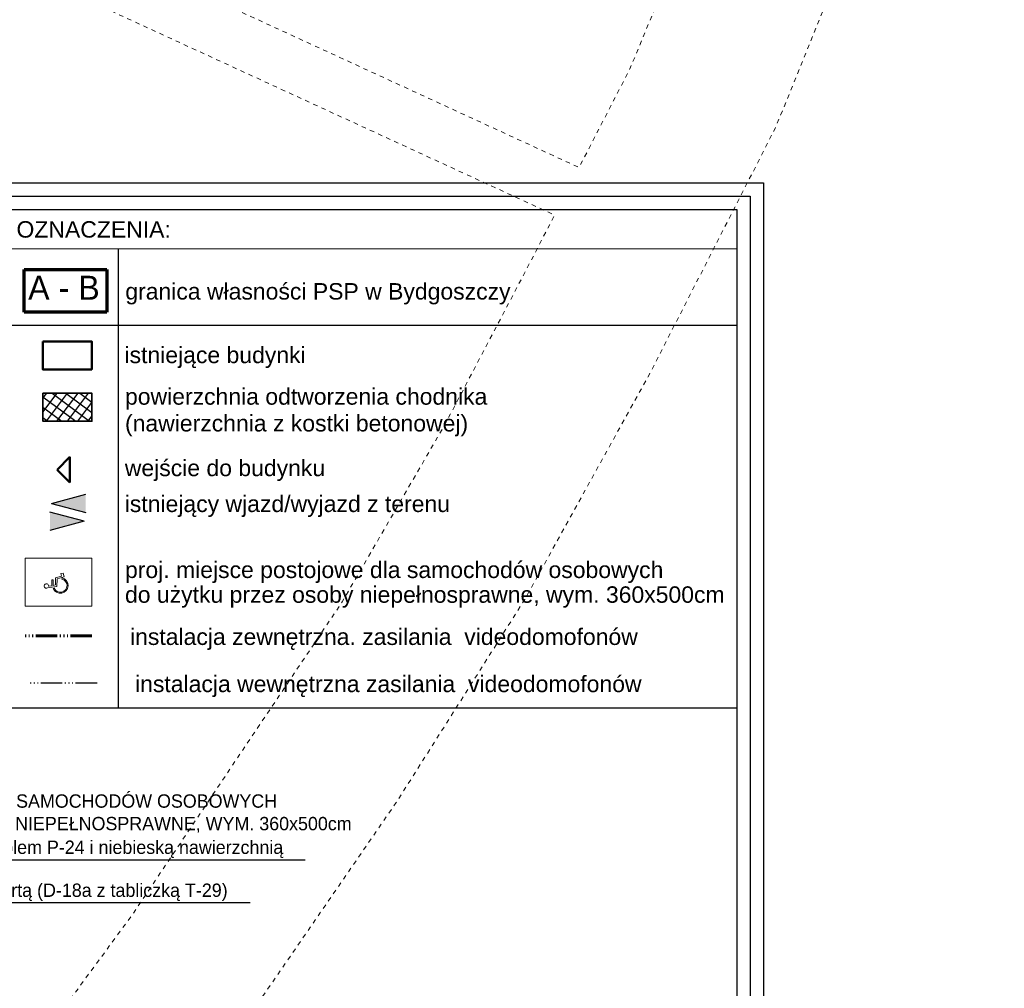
# Model space of a CAD drawing. Header units: millimetres. Extents: x 6501010 to 6502959, y 5884302 to 5886510.
# Tile 40 of 43: x 6502277 to 6502388, y 5885364 to 5885473. Entities that reach past the tile are written whole.
import ezdxf

# ---------------------------------------------------------------- set-up
doc = ezdxf.new("R2010")
doc.units = ezdxf.units.MM
doc.linetypes.add('ACAD_ISO06W100', pattern=[37.5, 24, -3, 0.5, -3, 0.5, -3, 0.5, -3])
doc.linetypes.add('EGBU01', pattern=[2, 0.5, -0.5, 0.5, -0.5])
doc.layers.get('DEFPOINTS').update_dxf_attribs({"color": 9})
for name, color, linetype, lineweight in [('!!!_elektryczne', 12, 'Continuous', 18), ('!A_budynek', 20, 'Continuous', 18), ('!A_granica opracowania', 12, 'Continuous', 40), ('!A_legenda', 7, 'Continuous', 18), ('!A_miejsca postojowe', 7, 'Continuous', 18), ('!A_opis', 7, 'Continuous', 25), ('!A_utwardzenia', 12, 'Continuous', 5), ('Budynki EGiB', 9, 'Continuous', 0), ('Użytki gruntowe', 9, 'Continuous', 0)]:
    doc.layers.add(name, color=color, linetype=linetype, lineweight=lineweight)
doc.layers.add('!A_tabelka', color=7, linetype='Continuous')
doc.styles.add('Arial', font='arial.ttf', dxfattribs={"height": 1.5})
doc.styles.add('GENERATED_STYLE_1', font='txt')

# ---------------------------------------------------------------- blocks, each defined once
blk = doc.blocks.new('Linia_11', base_point=(38029.2, 7289.3))
at = {"layer": '!A_budynek', "color": 7, "linetype": 'Continuous', "lineweight": 50}
for p, q in [((38029.2, 7220.5), (37966.7, 7283)), ((37966.7, 7283), (38091.7, 7283)), ((38029.2, 7220.5), (38091.7, 7283))]:
    blk.add_line(p, q, dxfattribs=at)
blk = doc.blocks.new('mp_nn')
at = {"layer": '!A_miejsca postojowe', "color": 12, "linetype": 'Continuous', "lineweight": 13}
for p, q in [((-4873496.026, 7264998.192), (-4873496.302, 7264998.108)), ((-4873496.302, 7264998.108), (-4873496.26, 7264997.939)), ((-4873495.88, 7264997.655), (-4873496.026, 7264998.192)), ((-4873495.939, 7264998.036), (-4873495.858, 7264998.018)), ((-4873496.26, 7264997.939), (-4873496.066, 7264997.981)), ((-4873496.066, 7264997.981), (-4873495.958, 7264997.542)), ((-4873495.958, 7264997.542), (-4873495.414, 7264997.54)), ((-4873495.286, 7264997.653), (-4873495.88, 7264997.655)), ((-4873495.379, 7264997.369), (-4873495.796, 7264997.371)), ((-4873495.796, 7264997.371), (-4873495.796, 7264997.275)), ((-4873495.796, 7264997.275), (-4873495.359, 7264997.274)), ((-4873495.414, 7264997.54), (-4873495.379, 7264997.369)), ((-4873495.359, 7264997.274), (-4873495.31, 7264997.032)), ((-4873495.192, 7264996.954), (-4873495.286, 7264997.653)), ((-4873495.166, 7264997.45), (-4873495.155, 7264997.365)), ((-4873495.31, 7264997.032), (-4873495.31, 7264997.028))]:
    blk.add_line(p, q, dxfattribs=at)
at = {"layer": '!A_miejsca postojowe', "color": 12, "linetype": 'Continuous'}
blk.add_lwpolyline([(-4873497.427, 7264995.274), (-4873493.827, 7264995.274), (-4873493.827, 7265000.274), (-4873497.427, 7265000.274)], close=True, dxfattribs=at)
at = {"layer": '!A_miejsca postojowe', "color": 12, "linetype": 'Continuous', "lineweight": 13}
for centre, radius, start, end in [((-4873495.37, 7264997.907), 0.583, 291.59768, 167.21992), ((-4873495.37, 7264997.907), 0.5, 293.98471, 167.21992), ((-4873495.332, 7264996.862), 0.167, 82.64417, 33.43945)]:
    blk.add_arc(centre, radius, start, end, dxfattribs=at)

msp = doc.modelspace()

# ---------------------------------------------------------------- hatches: boundary and pattern name
at = {"layer": '!A_opis', "linetype": 'Continuous', "lineweight": 30}
for points in [[(6502280.629, 5885418.664), (6502284.481, 5885419.696), (6502284.481, 5885417.632)], [(6502284.316, 5885416.669), (6502280.464, 5885415.637), (6502280.464, 5885417.701)]]:
    msp.add_hatch(color=12, dxfattribs=at).paths.add_polyline_path(points, flags=0)
at = {"layer": '!A_utwardzenia', "linetype": 'Continuous', "lineweight": -2}
h = msp.add_hatch(dxfattribs=at)
h.set_pattern_fill('ANSI37', color=256, scale=7.5)
h.set_pattern_definition([(53.2453488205, (-3258833.11715, -2885085.0034), (-0.75112991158, 0.560990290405), []), (143.2453488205, (-3258833.11715, -2885085.0034), (-0.560990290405, -0.75112991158), [])])
h.paths.add_polyline_path([(6502279.68, 5885431.044), (6502285.185, 5885431.044), (6502285.185, 5885427.898), (6502279.68, 5885427.898)])

# ---------------------------------------------------------------- linework, layer by layer
at = {"layer": '!!!_elektryczne', "color": 6, "linetype": 'ACAD_ISO06W100', "lineweight": 60, "ltscale": 0.1}
msp.add_line((6502285.185, 5885403.787), (6502277.685, 5885403.787), dxfattribs=at)
at = {"layer": '!!!_elektryczne', "color": 6, "linetype": 'ACAD_ISO06W100', "lineweight": 25, "ltscale": 0.1}
msp.add_line((6502285.75, 5885398.491), (6502278.25, 5885398.491), dxfattribs=at)
at = {"layer": '!A_granica opracowania', "lineweight": 70}
for p, q in [((6502277.58, 5885444.951), (6502286.86, 5885444.951)), ((6502277.58, 5885440.146), (6502277.58, 5885444.951)), ((6502286.86, 5885444.951), (6502286.86, 5885440.146)), ((6502286.86, 5885440.146), (6502277.58, 5885440.146))]:
    msp.add_line(p, q, dxfattribs=at)
at = {"layer": '!A_legenda', "lineweight": -3}
for p, q in [((6502275.642, 5885451.676), (6502357.594, 5885451.676)), ((6502288.139, 5885447.243), (6502288.139, 5885395.721)), ((6502275.642, 5885438.676), (6502357.594, 5885438.676)), ((6502275.642, 5885395.721), (6502357.594, 5885395.721))]:
    msp.add_line(p, q, dxfattribs=at)
at = {"layer": '!A_legenda', "color": 7, "linetype": 'Continuous'}
msp.add_line((6502357.594, 5885451.676), (6502357.594, 5885395.721), dxfattribs=at)
at = {"layer": '!A_legenda', "linetype": 'Continuous'}
msp.add_line((6502275.642, 5885447.243), (6502357.594, 5885447.243), dxfattribs=at)
at = {"layer": '!A_opis', "color": 12, "linetype": 'Continuous', "lineweight": 30}
for p, q in [((6502280.629, 5885418.664), (6502284.481, 5885419.696)), ((6502280.629, 5885418.664), (6502284.481, 5885417.632)), ((6502284.316, 5885416.669), (6502280.464, 5885417.701)), ((6502284.316, 5885416.669), (6502280.464, 5885415.637)), ((6502248.883, 5885378.656), (6502309.139, 5885378.656)), ((6502248.883, 5885373.86), (6502302.944, 5885373.86))]:
    msp.add_line(p, q, dxfattribs=at)
at = {"layer": '!A_tabelka', "flags": 128}
msp.add_lwpolyline([(6502076.094, 5885453.176), (6502359.094, 5885453.176), (6502359.094, 5885242.176), (6502076.094, 5885242.176)], close=True, dxfattribs=at)
at = {"layer": '!A_utwardzenia', "color": 7, "linetype": 'Continuous', "lineweight": 35}
msp.add_lwpolyline([(6502279.68, 5885431.044), (6502285.185, 5885431.044), (6502285.185, 5885427.898), (6502279.68, 5885427.898)], close=True, dxfattribs=at)
at = {"layer": 'Budynki EGiB', "linetype": 'Continuous', "lineweight": 50}
msp.add_line((6502285.158, 5885436.418), (6502285.158, 5885434.354), dxfattribs=at)
at = {"layer": 'Budynki EGiB', "linetype": 'Continuous', "lineweight": 50, "flags": 128}
msp.add_lwpolyline([(6502279.652, 5885436.857), (6502285.158, 5885436.857), (6502285.158, 5885433.711), (6502279.652, 5885433.711)], close=True, dxfattribs=at)
at = {"layer": 'DEFPOINTS', "color": 2, "linetype": 'Continuous'}
for points in [[(6502059.594, 5885454.676), (6502360.594, 5885454.676), (6502360.594, 5885240.676), (6502059.594, 5885240.676)], [(6502062.594, 5885451.676), (6502357.594, 5885451.676), (6502357.594, 5885243.676), (6502062.594, 5885243.676)]]:
    msp.add_lwpolyline(points, close=True, dxfattribs=at)
at = {"layer": 'Użytki gruntowe', "linetype": 'EGBU01', "lineweight": 18, "flags": 128}
for points in [[(6501807.06, 5885756.87), (6501814.44, 5885750.3), (6501818.88, 5885746.18), (6501823.15, 5885742.19), (6501846.74, 5885720.11), (6501854.72, 5885712.74), (6501877.84, 5885691.38), (6501900.99, 5885670.04), (6501914.66, 5885657.4), (6501922.32, 5885650.32), (6501952.13, 5885622.8), (6501955.24, 5885619.93), (6501959.54, 5885615.96), (6501961.2, 5885625.19), (6501967.7, 5885618.91), (6501966.02, 5885609.79), (6501963.96, 5885598.61), (6501967.89, 5885600.97), (6501973.13, 5885601.17), (6501977.74, 5885598.67), (6501979.34, 5885597.7), (6501999.92, 5885577.99), (6502012.43, 5885566.29), (6502019.39, 5885559.52), (6502029.31, 5885550.23), (6502029.25, 5885549.9), (6502054.71, 5885525.8), (6502082.78, 5885499.23), (6502110.82, 5885472.68), (6502137.27, 5885447.64), (6502157.87, 5885428.14), (6502181.08, 5885406.17), (6502237.46, 5885352.79), (6502244.62, 5885346.01), (6502272.11, 5885322.85), (6502302.42, 5885297.31), (6502335.09, 5885272.09), (6502349.93, 5885260.64), (6502365.75, 5885248.43), (6502366.61, 5885252.86), (6502367.65, 5885267.77), (6502370.27, 5885281.19), (6502366.53, 5885284.03), (6502321.05, 5885318.59), (6502306.03, 5885330.01), (6502307.23, 5885331.44), (6502296.12, 5885340.64), (6502291.43, 5885344.53), (6502319.35, 5885385.07), (6502333.79, 5885407.89), (6502347.83, 5885433.27), (6502352.33, 5885442.07), (6502361.94, 5885460.86), (6502376.83, 5885497.7), (6502386.23, 5885514.18), (6502386.97, 5885516.27), (6502388.08, 5885519.4), (6502314.77, 5885553.13), (6502341.08, 5885610.3), (6502410.31, 5885598.27), (6502413.86, 5885611.19), (6502358.36, 5885620.49), (6502361.13, 5885635.5), (6502339.05, 5885637.79), (6502331.43, 5885620.42), (6502324.27, 5885621.66), (6502296.59, 5885561.5), (6502242.29, 5885586.48), (6502238.08, 5885582.03), (6502294.17, 5885556.01), (6502264.91, 5885492.61), (6502238.96, 5885499.62), (6502217.54, 5885477.38), (6502224.83, 5885470.53), (6502242.07, 5885488.42), (6502275.61, 5885479.36), (6502337.13, 5885451.05), (6502334.18, 5885445.34), (6502324.92, 5885427.71), (6502313.29, 5885407.62), (6502304.99, 5885395.25), (6502303.43, 5885392.94), (6502289.8, 5885372.59), (6502277.6, 5885355.97), (6502247.58, 5885380.7), (6502229.7, 5885398.01), (6502210.29, 5885416.49), (6502187.3, 5885438.49), (6502183.98, 5885441.66), (6502188.72, 5885446.41), (6502209.4, 5885467.14), (6502195.19, 5885480.57), (6502172.19, 5885502.31), (6502169.18, 5885505.14), (6502167.05, 5885507.17), (6502125.12, 5885546.81), (6502097.84, 5885572.6), (6502069.1, 5885599.76), (6502067, 5885601.75), (6502063.87, 5885604.7), (6502066.81, 5885607.82), (6502043.66, 5885629.27), (6502029.39, 5885642.47), (6502029.32, 5885642.4), (6502013.08, 5885657.53), (6502012.88, 5885657.72), (6502012.95, 5885657.79), (6501980.25, 5885688.2), (6501980.11, 5885688.33), (6501981.43, 5885695.75), (6501985.38, 5885717.88), (6501988.93, 5885737.82), (6502003.38, 5885823.01), (6502017.43, 5885902.92), (6502017.57, 5885903.72), (6502018.44, 5885908.4), (6502020.84, 5885921.43), (6502020.27, 5885921.52), (6502025.07, 5885962.91), (6502022.81, 5885961.63), (6502018.11, 5885959.13), (6502014.54, 5885935.06), (6502010.78, 5885909.73), (6502006.25, 5885878.39), (6502004.32, 5885865.02), (6502003.2, 5885857.24), (6502000.22, 5885837.27), (6502000.09, 5885836.53), (6501999.16, 5885831.21), (6501996.47, 5885815.8), (6501995.31, 5885809.21), (6501993.15, 5885796.95), (6501991.48, 5885787.48), (6501987.88, 5885767.76), (6501987.73, 5885766.97), (6501985.26, 5885753.83), (6501984.51, 5885749.83), (6501979.27, 5885721.95), (6501976.33, 5885706.28), (6501974.06, 5885694.18), (6501970.61, 5885675.71), (6501966.76, 5885655.08), (6501940.54, 5885672.15), (6501919.28, 5885686), (6501915.71, 5885688.32), (6501909.96, 5885693.55), (6501903.93, 5885701.72), (6501909.62, 5885722.84), (6501923.28, 5885773.57), (6501930.34, 5885799.77), (6501927.83, 5885802.09), (6501926.36, 5885800.51), (6501920.02, 5885776.58), (6501901.16, 5885705.47), (6501885.03, 5885727.3), (6501881.97, 5885731.44), (6501872.86, 5885743.77), (6501845.46, 5885780.88), (6501836.9, 5885774.23), (6501817.75, 5885759.34), (6501815.33, 5885756.26), (6501807.06, 5885756.87)], [(6502282.42, 5885482.83), (6502312.26, 5885547.68), (6502384.37, 5885514.51), (6502357.51, 5885496.27), (6502345.59, 5885467.47), (6502339.88, 5885456.39), (6502282.42, 5885482.83)]]:
    msp.add_lwpolyline(points, close=True, dxfattribs=at)

# ---------------------------------------------------------------- block references
at = {"layer": '!A_miejsca postojowe', "linetype": 'Continuous', "xscale": 1.5, "yscale": 1.5, "zscale": 1.5, "rotation": 269.9999999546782}
msp.add_blockref('mp_nn', (-4395215.231, -1424833.603), dxfattribs=at)
at = {"layer": '!A_opis', "color": 7, "linetype": 'Continuous', "lineweight": 30, "xscale": -0.02278954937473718, "yscale": 0.02278954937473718, "zscale": 0.02278954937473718, "rotation": 270.000000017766}
msp.add_blockref('Linia_11', (6502282.828, 5885422.454), dxfattribs=at)

# ---------------------------------------------------------------- texts
at = {"layer": '!A_granica opracowania', "lineweight": 70, "style": 'GENERATED_STYLE_1'}
msp.add_text('A - B', height=2.7035, dxfattribs=at).set_placement((6502278.017, 5885441.533))
at = {"layer": '!A_legenda', "lineweight": -3, "style": 'Arial'}
for s, p in [('OZNACZENIA:', (6502276.71, 5885448.516)), ('granica własności PSP w Bydgoszczy', (6502288.929, 5885441.56)), ('istniejące budynki ', (6502288.836, 5885434.419)), ('powierzchnia odtworzenia chodnika', (6502288.892, 5885429.752)), ('(nawierzchnia z kostki betonowej)', (6502288.892, 5885426.747)), ('wejście do budynku', (6502288.872, 5885421.726)), ('istniejący wjazd/wyjazd z terenu', (6502288.863, 5885417.697)), ('proj. miejsce postojowe dla samochodów osobowych', (6502288.892, 5885410.287)), ('do użytku przez osoby niepełnosprawne, wym. 360x500cm ', (6502288.892, 5885407.506))]:
    msp.add_text(s, height=1.845, dxfattribs=at).set_placement(p)
at = {"layer": '!A_legenda', "lineweight": -3, "char_height": 1.845, "width": 68.3097, "attachment_point": 7, "style": 'Arial'}
for s, insert in [('\\A1;instalacja zewnętrzna. zasilania  videodomofonów', (6502289.457, 5885402.21)), ('\\A1;instalacja wewnętrzna zasilania  videodomofonów', (6502290.022, 5885396.914))]:
    msp.add_mtext(s, dxfattribs=dict(at, insert=insert))
at = {"layer": '!A_opis', "color": 12, "linetype": 'Continuous', "lineweight": 30, "style": 'GENERATED_STYLE_1'}
for s, p in [('MIEJSCE POSTOJOWE DLA SAMOCHODÓW OSOBOWYCH ', (6502249.583, 5885384.491)), ('DO UŻYTKU PRZEZ OSOBY NIEPEŁNOSPRAWNE, WYM. 360x500cm ', (6502249.583, 5885381.956)), ('znak poziomym P-20 z symbolem P-24 i niebieską nawierzchnią', (6502249.583, 5885379.3)), ('znak pionowy nazywany kopertą (D-18a z tabliczką T-29) ', (6502249.583, 5885374.474))]:
    msp.add_text(s, height=1.5, rotation=360, dxfattribs=at).set_placement(p)

doc.saveas('drawing.dxf')
